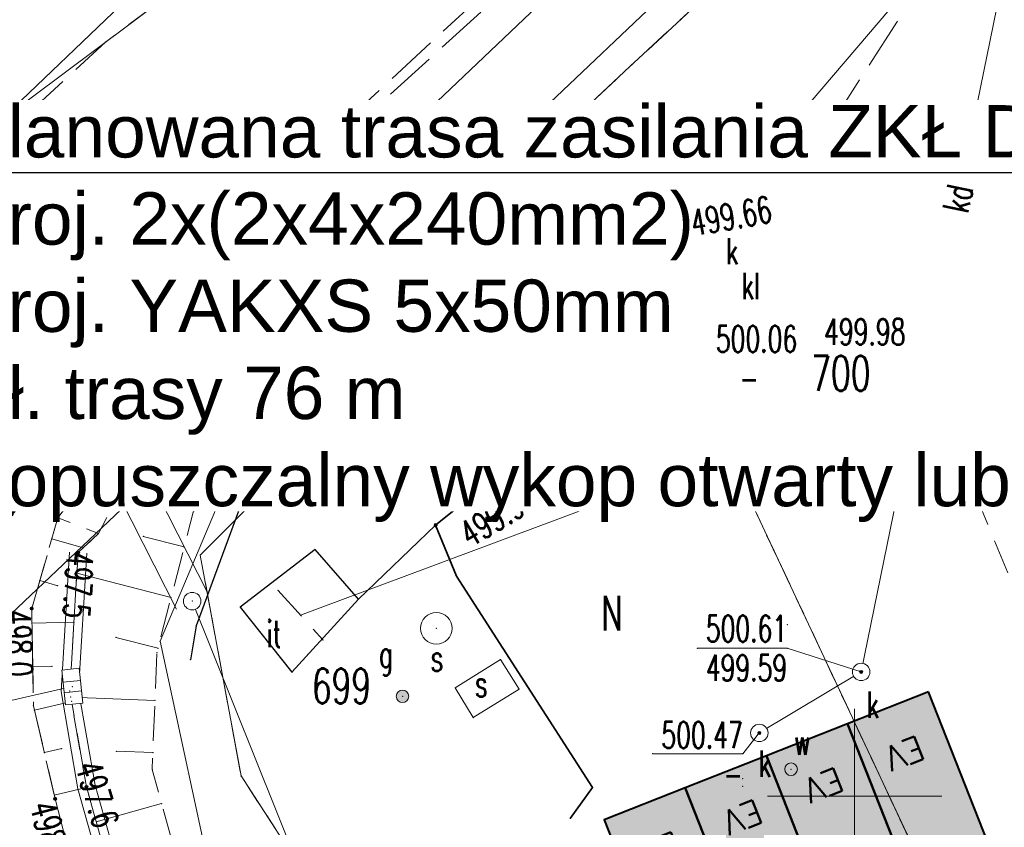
# Model space of a CAD drawing. Header units: metres. Extents: x 7422311 to 7422914, y 5495352 to 5495886.
# Tile 4 of 22: x 7422326 to 7422355, y 5495813 to 5495836. Entities that reach past the tile are written whole.
import ezdxf
from ezdxf import colors
from ezdxf.entities.mleader import LeaderData, LeaderLine
from ezdxf.enums import TextEntityAlignment as Align
from ezdxf.math import Vec2, Vec3

# ---------------------------------------------------------------- set-up
doc = ezdxf.new("R2010")
doc.units = ezdxf.units.M
doc.set_wipeout_variables(frame=1)
for name, pattern in [('L_0_03', [1, 0.5, -0.5]), ('L_0_04', [1.5, 1, -0.5]), ('L_0_06', [2, 1.5, -0.5])]:
    doc.linetypes.add(name, pattern=pattern)
doc.layers.get('0').update_dxf_attribs({"linetype": 'CONTINUOUS', "lineweight": 18})
doc.layers.add('!!!_EV_miejsca ładowania', color=3, linetype='CONTINUOUS')
doc.layers.add('Ładowarka', color=7, linetype='CONTINUOUS')
for name, color, linetype, lineweight in [('_PROelCAD_ODNOSNIKI_SZCZEGOL', 7, 'CONTINUOUS', 13), ('EGB_DzialkaEwidencyjna', 7, 'CONTINUOUS', 18), ('EGB_KonturKlasyfikacyjny', 96, 'CONTINUOUS', 18), ('EGB_KonturUzytkuGruntowego', 96, 'CONTINUOUS', 18), ('GES_InneUrzadzeniaTowarzyszac2', 7, 'CONTINUOUS', 18), ('GES_PrzewodElektroenergetyczny', 1, 'CONTINUOUS', 18), ('GES_PrzewodKanalizacyjny', 36, 'CONTINUOUS', 18), ('GES_Rzedna', 7, 'CONTINUOUS', 18), ('GES_UrzadzeniaSiecElektroener2', 7, 'CONTINUOUS', 18), ('GES_UrzadzeniaSiecGazowa_P', 7, 'CONTINUOUS', 18), ('GES_UrzadzeniaSiecKanalizacyj2', 7, 'CONTINUOUS', 18), ('GES_UrzadzeniaSiecKanalizacyjn', 7, 'CONTINUOUS', 18), ('GES_UrzadzeniaSiecWodociagowa_', 7, 'CONTINUOUS', 18), ('GES_UrzadzeniaTechniczneSieciS', 7, 'CONTINUOUS', 18), ('KR_ObiektKarto', 7, 'CONTINUOUS', 18), ('OT_Komunikacja', 7, 'CONTINUOUS', 18), ('OT_Ogrodzenia', 7, 'CONTINUOUS', 18), ('OT_Rzedna', 7, 'CONTINUOUS', 18), ('OT_Skarpa', 7, 'CONTINUOUS', 18), ('OT_ZagospodarowanieTerenu', 7, 'CONTINUOUS', 18)]:
    doc.layers.add(name, color=color, linetype=linetype, lineweight=lineweight)
doc.styles.add('Arial', font='arial.ttf')
doc.styles.get("Standard").update_dxf_attribs({"font": 'simplex.shx'})
doc.linetypes.add('L_0_15_SHX', pattern='A,0,-0.375,-0.75,-0.75,-0.75,-0.75,-0.75,[1,mapa_aktualana_poszerzona1.shx,S=0.05,R=0,X=0,Y=0],-0.75,-0.75,-0.75,-0.75,-0.375', length=7.5)

# ---------------------------------------------------------------- blocks, each defined once
blk = doc.blocks.new('L_0_02_2')
at = {"color": 0}
blk.add_point((0, 0), dxfattribs=at)
blk = doc.blocks.new('L_0_02_1')
at = {"color": 0}
blk.add_point((0, 0), dxfattribs=at)
blk = doc.blocks.new('SUPP')
at = {"color": 0, "linetype": 'Continuous', "lineweight": 18}
blk.add_wipeout([(0, -0.5), (0.25, -0.433), (0.433, -0.25), (0.5, 0), (0.433, 0.25), (0.25, 0.433), (0, 0.5), (-0.25, 0.433), (-0.433, 0.25), (-0.5, 0), (-0.433, -0.25), (-0.25, -0.433)], dxfattribs=at)
blk.add_circle((0, 0), 0.5, dxfattribs=at)
blk = doc.blocks.new('SUPW_O')
at = {"color": 0, "linetype": 'Continuous', "lineweight": 18}
blk.add_wipeout([(0, -0.5), (0.25, -0.433), (0.433, -0.25), (0.5, 0), (0.433, 0.25), (0.25, 0.433), (0, 0.5), (-0.25, 0.433), (-0.433, 0.25), (-0.5, 0), (-0.433, -0.25), (-0.25, -0.433)], dxfattribs=at)
blk.add_circle((0, 0), 0.5, dxfattribs=at)
blk = doc.blocks.new('SUPS01_05')
at = {"linetype": 'Continuous', "lineweight": 13}
blk.add_hatch(color=0, dxfattribs=at).paths.add_polyline_path([(0, -0.091, 1), (0, 0.091, 1)])
at = {"color": 0, "linetype": 'Continuous', "lineweight": 13}
blk.add_circle((0, 0), 0.0906, dxfattribs=at)
blk = doc.blocks.new('SUEO')
at = {"color": 0, "linetype": 'Continuous', "lineweight": 18, "flags": 128}
for points in [[(-1.06, 1.06), (-1.76, 1.76)], [(1.76, 1.76), (1.06, 1.06)], [(-1.74, -1.74), (-1.06, -1.06)], [(1.06, -1.06), (1.76, -1.76)]]:
    blk.add_lwpolyline(points, dxfattribs=at)
at = {"color": 0, "linetype": 'Continuous', "lineweight": 18}
blk.add_wipeout([(0, -0.5), (0.25, -0.433), (0.433, -0.25), (0.5, 0), (0.433, 0.25), (0.25, 0.433), (0, 0.5), (-0.25, 0.433), (-0.433, 0.25), (-0.5, 0), (-0.433, -0.25), (-0.25, -0.433)], dxfattribs=at)
blk.add_circle((0, 0), 0.5, dxfattribs=at)
blk = doc.blocks.new('SUGW')
at = {"linetype": 'Continuous', "lineweight": 18}
blk.add_hatch(color=0, dxfattribs=at).paths.add_polyline_path([(0, -0.361, 1), (0, 0.361, 1)])
at = {"color": 0, "linetype": 'Continuous', "lineweight": 18}
blk.add_circle((0, 0), 0.361, dxfattribs=at)
blk = doc.blocks.new('SUKK')
at = {"color": 0, "linetype": 'Continuous', "lineweight": 18}
blk.add_wipeout([(1, 0.5), (1, -0.5), (-1, -0.5), (-1, 0.5)], dxfattribs=at)
at = {"color": 0, "linetype": 'Continuous', "lineweight": 18, "flags": 128}
blk.add_lwpolyline([(1, 0.5), (1, -0.5), (-1, -0.5), (-1, 0.5), (1, 0.5)], close=True, dxfattribs=at)
for points in [[(-0.3, 0.5), (-0.3, -0.5)], [(0.3, 0.5), (0.3, -0.5)]]:
    blk.add_lwpolyline(points, dxfattribs=at)
blk = doc.blocks.new('SUKS')
at = {"color": 0, "linetype": 'Continuous', "lineweight": 18}
blk.add_wipeout([(0, -0.5), (0.25, -0.433), (0.433, -0.25), (0.5, 0), (0.433, 0.25), (0.25, 0.433), (0, 0.5), (-0.25, 0.433), (-0.433, 0.25), (-0.5, 0), (-0.433, -0.25), (-0.25, -0.433)], dxfattribs=at)
blk.add_circle((0, 0), 0.5, dxfattribs=at)
blk = doc.blocks.new('SUWW')
at = {"linetype": 'Continuous', "lineweight": 18}
blk.add_hatch(color=0, dxfattribs=at).paths.add_polyline_path([(0, -0.361, 1), (0, 0.361, 1)])
at = {"color": 0, "linetype": 'Continuous', "lineweight": 18}
blk.add_circle((0, 0), 0.361, dxfattribs=at)
blk = doc.blocks.new('OTRS')
at = {"linetype": 'Continuous', "lineweight": 13}
blk.add_hatch(color=0, dxfattribs=at).paths.add_polyline_path([(0, -0.091, 1), (0, 0.091, 1)])
at = {"color": 0, "linetype": 'Continuous', "lineweight": 13}
blk.add_circle((0, 0), 0.0906, dxfattribs=at)
blk = doc.blocks.new('OTRN')
at = {"linetype": 'Continuous', "lineweight": 13}
blk.add_hatch(color=0, dxfattribs=at).paths.add_polyline_path([(0, -0.091, 1), (0, 0.091, 1)])
at = {"color": 0, "linetype": 'Continuous', "lineweight": 13}
blk.add_circle((0, 0), 0.0906, dxfattribs=at)
blk = doc.blocks.new('EV1')
at = {"lineweight": 40, "true_color": 0xafd9aa}
h = blk.add_hatch(color=9, dxfattribs=at)
h.dxf.hatch_style = 1
h.paths.add_polyline_path([(0, 0), (2.5, 0), (2.5, 5), (0, 5)])
at = {"color": 114, "lineweight": 40, "true_color": 0x139b48}
blk.add_lwpolyline([(0, 0), (2.5, 0), (2.5, 5), (0, 5)], close=True, dxfattribs=at)
blk = doc.blocks.new('EV25')
at = {"layer": 'Ładowarka'}
blk.add_blockref('EV1', (-1.25, 0), dxfattribs=at)
at = {"layer": 'Ładowarka', "color": 7, "lineweight": 140, "true_color": 0xffffff, "insert": (-0.522, 1.732), "char_height": 0.6991, "attachment_point": 1}
blk.add_mtext_dynamic_manual_height_columns('EV', width=0.58533, gutter_width=3.496, heights=[0], dxfattribs=at)

msp = doc.modelspace()

# ---------------------------------------------------------------- linework, layer by layer
at = {"linetype": 'Continuous', "lineweight": 18, "flags": 128}
for points in [[(7422350.254, 5495811.057), (7422350.254, 5495816.057)], [(7422347.754, 5495813.557), (7422352.754, 5495813.557)]]:
    msp.add_lwpolyline(points, dxfattribs=at)
for p in [(7422328.777, 5495835.179), (7422343.974, 5495833.237), (7422343.974, 5495833.237), (7422343.974, 5495833.237), (7422343.974, 5495833.237), (7422345.224, 5495833.227), (7422345.224, 5495833.227), (7422345.224, 5495833.227), (7422345.224, 5495833.227), (7422340.904, 5495833.027), (7422340.904, 5495833.027), (7422340.904, 5495833.027), (7422340.904, 5495833.027), (7422342.424, 5495833.177), (7422342.424, 5495833.177), (7422342.424, 5495833.177), (7422342.424, 5495833.177), (7422342.424, 5495833.177), (7422342.424, 5495833.177), (7422344.014, 5495832.937), (7422344.014, 5495832.937), (7422344.014, 5495832.937), (7422344.014, 5495832.937), (7422344.014, 5495832.937), (7422344.014, 5495832.937), (7422344.014, 5495832.937), (7422344.014, 5495832.937), (7422344.014, 5495832.937), (7422344.014, 5495832.937), (7422347.364, 5495833.117), (7422347.364, 5495833.117), (7422347.364, 5495833.117), (7422347.364, 5495833.117), (7422339.214, 5495832.767), (7422339.214, 5495832.767), (7422339.214, 5495832.767), (7422339.214, 5495832.767), (7422347.254, 5495832.787), (7422347.254, 5495832.787), (7422346.042, 5495832.6), (7422347.69, 5495832.367), (7422349.144, 5495832.407), (7422349.144, 5495832.407), (7422337.274, 5495832.227), (7422337.274, 5495832.227), (7422337.274, 5495832.227), (7422337.274, 5495832.227), (7422337.274, 5495832.227), (7422337.274, 5495832.227), (7422343.07, 5495832.051), (7422343.304, 5495832.177), (7422343.304, 5495832.177), (7422347.781, 5495832.078), (7422348.504, 5495832.307), (7422348.504, 5495832.307), (7422348.504, 5495832.307), (7422348.504, 5495832.307), (7422348.504, 5495832.307), (7422348.504, 5495832.307), (7422348.744, 5495832.137), (7422348.744, 5495832.137), (7422344.732, 5495831.77), (7422342.744, 5495831.677), (7422342.744, 5495831.677), (7422342.744, 5495831.677), (7422342.744, 5495831.677), (7422342.744, 5495831.677), (7422342.744, 5495831.677), (7422342.744, 5495831.677), (7422342.744, 5495831.677), (7422342.744, 5495831.677), (7422342.744, 5495831.677), (7422342.744, 5495831.677), (7422342.744, 5495831.677), (7422342.744, 5495831.677), (7422342.744, 5495831.677), (7422342.744, 5495831.677), (7422342.744, 5495831.677), (7422348.774, 5495831.567), (7422348.774, 5495831.567), (7422348.774, 5495831.567), (7422348.774, 5495831.567), (7422335.374, 5495831.447), (7422335.374, 5495831.447), (7422335.374, 5495831.447), (7422335.374, 5495831.447), (7422335.374, 5495831.447), (7422335.374, 5495831.447), (7422344.998, 5495831.423), (7422344.998, 5495831.423), (7422349.964, 5495831.297), (7422349.964, 5495831.297), (7422343.184, 5495830.963), (7422343.184, 5495830.963), (7422344.921, 5495831.172), (7422349.516, 5495830.994), (7422349.516, 5495830.994), (7422341.893, 5495830.797), (7422342.784, 5495830.697), (7422342.784, 5495830.697), (7422343.491, 5495830.719), (7422348.364, 5495830.887), (7422348.364, 5495830.887), (7422348.364, 5495830.887), (7422348.364, 5495830.887), (7422333.614, 5495830.447), (7422333.614, 5495830.447), (7422333.614, 5495830.447), (7422333.614, 5495830.447), (7422333.614, 5495830.447), (7422333.614, 5495830.447), (7422340.151, 5495830.482), (7422342.061, 5495830.266), (7422343.614, 5495830.317), (7422343.614, 5495830.317), (7422345.484, 5495830.182), (7422345.484, 5495830.182), (7422331.254, 5495829.997), (7422341.054, 5495829.947), (7422341.054, 5495829.947), (7422343.224, 5495830.037), (7422343.224, 5495830.037), (7422340.688, 5495829.697), (7422341.174, 5495829.697), (7422341.174, 5495829.697), (7422331.904, 5495829.407), (7422331.904, 5495829.407), (7422332.074, 5495829.237), (7422332.074, 5495829.237), (7422332.074, 5495829.237), (7422332.074, 5495829.237), (7422332.074, 5495829.237), (7422332.074, 5495829.237), (7422339.136, 5495829.309), (7422341.294, 5495829.447), (7422341.294, 5495829.447), (7422337.494, 5495829.053), (7422340.854, 5495828.977), (7422340.854, 5495828.977), (7422343.645, 5495829.168), (7422343.645, 5495829.168), (7422336.814, 5495828.687), (7422336.814, 5495828.687), (7422339.45, 5495828.85), (7422349.593, 5495828.666), (7422349.593, 5495828.666), (7422338.212, 5495828.004), (7422336.588, 5495827.72), (7422334.952, 5495827.456), (7422336.973, 5495827.157), (7422348.592, 5495826.998), (7422348.592, 5495826.998), (7422353.394, 5495827.107), (7422353.394, 5495827.107), (7422334.331, 5495826.917), (7422333.042, 5495826.242), (7422334.331, 5495826.242), (7422346.278, 5495826.126), (7422348.151, 5495826.264), (7422348.151, 5495826.264), (7422348.856, 5495826.126), (7422334.099, 5495826.046), (7422353.094, 5495826.107), (7422353.094, 5495826.107), (7422331.824, 5495825.387), (7422331.824, 5495825.387), (7422332.039, 5495825.529), (7422334.497, 5495825.464), (7422346.278, 5495825.413), (7422333.993, 5495825.119), (7422333.993, 5495825.119), (7422344.164, 5495825.217), (7422344.164, 5495825.217), (7422346.278, 5495825.188), (7422353.004, 5495825.037), (7422353.004, 5495825.037), (7422327.354, 5495824.797), (7422327.354, 5495824.797), (7422327.354, 5495824.797), (7422327.354, 5495824.797), (7422327.354, 5495824.797), (7422327.354, 5495824.797), (7422333.442, 5495824.421), (7422329.244, 5495823.967), (7422329.244, 5495823.967), (7422329.244, 5495823.967), (7422329.244, 5495823.967), (7422331.767, 5495823.832), (7422326.424, 5495823.557), (7422326.424, 5495823.557), (7422326.424, 5495823.557), (7422326.424, 5495823.557), (7422326.424, 5495823.557), (7422326.424, 5495823.557), (7422326.424, 5495823.557), (7422326.424, 5495823.557), (7422326.424, 5495823.557), (7422353.214, 5495823.427), (7422353.214, 5495823.427), (7422353.214, 5495823.427), (7422353.214, 5495823.427), (7422328.484, 5495823.017), (7422328.484, 5495823.017), (7422330.065, 5495823.266), (7422332.512, 5495823.244), (7422340.554, 5495823.177), (7422340.554, 5495823.177), (7422332.114, 5495822.187), (7422332.114, 5495822.187), (7422329.104, 5495822.107), (7422329.104, 5495822.107), (7422331.582, 5495822.067), (7422332.924, 5495822.157), (7422332.924, 5495822.157), (7422331.293, 5495821.702), (7422331.293, 5495821.702), (7422332.594, 5495821.727), (7422332.594, 5495821.727), (7422327.414, 5495821.537), (7422327.414, 5495821.537), (7422327.414, 5495821.537), (7422327.414, 5495821.537), (7422338.244, 5495821.327), (7422338.244, 5495821.327), (7422338.244, 5495821.327), (7422338.244, 5495821.327), (7422328.574, 5495821.087), (7422328.574, 5495821.087), (7422328.574, 5495821.087), (7422328.574, 5495821.087), (7422327.241, 5495820.937), (7422329.861, 5495821.004), (7422327.994, 5495820.537), (7422327.994, 5495820.537), (7422327.994, 5495820.537), (7422327.994, 5495820.537), (7422327.994, 5495820.537), (7422327.994, 5495820.537), (7422328.142, 5495820.677), (7422331.034, 5495820.7), (7422334.794, 5495820.627), (7422334.794, 5495820.627), (7422331.494, 5495820.467), (7422331.494, 5495820.467), (7422331.494, 5495820.467), (7422331.494, 5495820.467), (7422331.494, 5495820.467), (7422331.494, 5495820.467), (7422331.494, 5495820.467), (7422331.494, 5495820.467), (7422331.494, 5495820.467), (7422331.494, 5495820.467), (7422331.494, 5495820.467), (7422331.494, 5495820.467), (7422327.959, 5495819.946), (7422326.895, 5495819.736), (7422338.844, 5495819.867), (7422338.844, 5495819.867), (7422327.411, 5495819.587), (7422333.724, 5495819.457), (7422333.724, 5495819.457), (7422330.659, 5495819.248), (7422336.034, 5495819.207), (7422336.034, 5495819.207), (7422336.034, 5495819.207), (7422336.034, 5495819.207), (7422326.664, 5495818.937), (7422326.664, 5495818.937), (7422326.664, 5495818.937), (7422326.664, 5495818.937), (7422332.644, 5495818.977), (7422332.644, 5495818.977), (7422326.672, 5495818.518), (7422327.874, 5495818.54), (7422334.369, 5495818.747), (7422334.369, 5495818.747), (7422331.374, 5495818.437), (7422331.374, 5495818.437), (7422338.264, 5495818.367), (7422338.264, 5495818.367), (7422348.323, 5495818.472), (7422329.075, 5495818.108), (7422330.344, 5495817.997), (7422330.344, 5495817.997), (7422335.014, 5495818.037), (7422335.014, 5495818.037), (7422330.251, 5495817.67), (7422330.251, 5495817.67), (7422330.284, 5495817.796), (7422345.745, 5495817.797), (7422348.323, 5495817.797), (7422331.214, 5495817.467), (7422331.214, 5495817.467), (7422340.106, 5495817.472), (7422340.106, 5495817.472), (7422326.694, 5495817.269), (7422327.246, 5495817.278), (7422334.124, 5495817.107), (7422334.124, 5495817.107), (7422334.124, 5495817.107), (7422334.124, 5495817.107), (7422338.804, 5495816.657), (7422338.804, 5495816.657), (7422340.634, 5495816.627), (7422340.634, 5495816.627), (7422330.197, 5495816.301), (7422326.714, 5495816.147), (7422326.714, 5495816.147), (7422326.714, 5495816.147), (7422326.714, 5495816.147), (7422326.743, 5495816.022), (7422339.324, 5495815.807), (7422339.324, 5495815.807), (7422327.524, 5495814.92), (7422329.092, 5495814.844), (7422327.026, 5495814.804), (7422330.137, 5495814.802), (7422344.47, 5495814.77), (7422347.049, 5495814.77), (7422330.117, 5495814.319), (7422330.117, 5495814.319), (7422332.664, 5495814.137), (7422332.664, 5495814.137), (7422332.664, 5495814.137), (7422332.664, 5495814.137), (7422332.664, 5495814.137), (7422332.664, 5495814.137), (7422332.664, 5495814.137), (7422332.664, 5495814.137), (7422332.664, 5495814.137), (7422332.664, 5495814.137), (7422332.664, 5495814.137), (7422332.664, 5495814.137), (7422347.049, 5495814.058), (7422328.234, 5495813.817), (7422328.234, 5495813.817), (7422328.234, 5495813.817), (7422328.234, 5495813.817), (7422328.234, 5495813.817), (7422328.234, 5495813.817), (7422328.238, 5495813.803), (7422342.744, 5495813.807), (7422342.744, 5495813.807), (7422347.049, 5495813.833), (7422327.309, 5495813.587), (7422327.334, 5495813.477), (7422327.334, 5495813.477), (7422327.334, 5495813.477), (7422327.334, 5495813.477), (7422330.388, 5495813.339), (7422342.104, 5495812.917), (7422342.104, 5495812.917), (7422328.515, 5495812.822)]:
    msp.add_point(p)
at = {"layer": '_PROelCAD_ODNOSNIKI_SZCZEGOL', "lineweight": 18, "flags": 128}
msp.add_lwpolyline([(7422372.234, 5495831.847), (7422371.304, 5495832.177), (7422370.804, 5495832.337), (7422334.369, 5495818.747)], dxfattribs=at)
at = {"layer": 'EGB_DzialkaEwidencyjna', "linetype": 'CONTINUOUS', "lineweight": 18}
for p, q in [((7422319.934, 5495812.967), (7422389.764, 5495879.209)), ((7422389.086, 5495878.566), (7422319.934, 5495812.967)), ((7422343.914, 5495850.267), (7422310.951, 5495818.806)), ((7422325.676, 5495832.86), (7422330.754, 5495836.657)), ((7422342.744, 5495831.677), (7422344.014, 5495832.937)), ((7422344.014, 5495832.937), (7422355.424, 5495831.237)), ((7422331.494, 5495820.467), (7422342.744, 5495831.677)), ((7422353.044, 5495809.727), (7422342.744, 5495831.677)), ((7422342.744, 5495831.677), (7422353.044, 5495809.727)), ((7422332.664, 5495814.137), (7422331.494, 5495820.467)), ((7422336.504, 5495808.237), (7422332.664, 5495814.137))]:
    msp.add_line(p, q, dxfattribs=at)
at = {"layer": 'EGB_KonturKlasyfikacyjny', "color": 82, "linetype": 'L_0_06', "lineweight": 18, "flags": 128}
msp.add_lwpolyline([(7422345.264, 5495807.097), (7422336.504, 5495808.237), (7422332.664, 5495814.137), (7422331.494, 5495820.467), (7422342.744, 5495831.677), (7422353.044, 5495809.727)], close=True, dxfattribs=at)
at = {"layer": 'EGB_KonturUzytkuGruntowego', "color": 96, "linetype": 'L_0_03', "lineweight": 18, "flags": 128}
for points in [[(7422353.044, 5495809.727), (7422342.744, 5495831.677), (7422344.014, 5495832.937), (7422355.424, 5495831.237), (7422355.134, 5495834.207), (7422363.764, 5495834.537), (7422389.924, 5495835.167), (7422394.984, 5495824.447), (7422390.374, 5495822.387)], [(7422345.264, 5495807.097), (7422336.504, 5495808.237), (7422332.664, 5495814.137), (7422331.494, 5495820.467), (7422342.744, 5495831.677), (7422353.044, 5495809.727)]]:
    msp.add_lwpolyline(points, close=True, dxfattribs=at)
at = {"layer": 'GES_InneUrzadzeniaTowarzyszac2'}
for p in [(7422346.694, 5495830.767), (7422345.274, 5495829.687), (7422345.914, 5495829.197), (7422336.504, 5495825.907), (7422331.264, 5495819.147), (7422350.444, 5495817.117), (7422347.524, 5495815.367)]:
    msp.add_point(p, dxfattribs=at)
at = {"layer": 'GES_PrzewodElektroenergetyczny', "lineweight": 18}
for p, q in [((7422323.87, 5495834.794), (7422331.71, 5495819.374)), ((7422322.979, 5495834.341), (7422330.819, 5495818.921))]:
    msp.add_line(p, q, dxfattribs=at)
at = {"layer": 'GES_PrzewodElektroenergetyczny', "color": 1, "linetype": 'Continuous', "lineweight": 18, "flags": 128}
for points in [[(7422363.144, 5495848.577), (7422359.884, 5495845.467), (7422359.29, 5495844.801), (7422358.974, 5495844.447), (7422357.924, 5495843.467), (7422357.58, 5495843.211), (7422356.834, 5495842.657), (7422346.694, 5495830.767), (7422341.174, 5495829.697), (7422336.504, 5495825.907), (7422332.114, 5495822.187), (7422330.344, 5495817.997), (7422331.964, 5495810.507), (7422332.154, 5495808.847), (7422337.994, 5495804.807), (7422339.864, 5495805.147)], [(7422344.47, 5495786.222), (7422331.264, 5495819.147)]]:
    msp.add_lwpolyline(points, dxfattribs=at)
at = {"layer": 'GES_PrzewodKanalizacyjny', "color": 36, "linetype": 'Continuous', "lineweight": 18, "flags": 128}
for points in [[(7422366.744, 5495853.697), (7422357.804, 5495844.857), (7422355.624, 5495842.497), (7422350.444, 5495817.117), (7422347.524, 5495815.367)], [(7422352.444, 5495846.937), (7422331.204, 5495826.747), (7422317.474, 5495814.337), (7422313.041, 5495808.984)], [(7422365.594, 5495833.477), (7422348.592, 5495826.998)], [(7422327.694, 5495825.517), (7422331.204, 5495826.747)], [(7422327.826, 5495816.696), (7422317.474, 5495814.337)]]:
    msp.add_lwpolyline(points, dxfattribs=at)
at = {"layer": 'GES_Rzedna', "color": 36}
for p in [(7422331.204, 5495826.747), (7422327.694, 5495825.517)]:
    msp.add_point(p, dxfattribs=at)
at = {"layer": 'GES_UrzadzeniaSiecGazowa_P', "color": 52}
msp.add_point((7422337.294, 5495816.417), dxfattribs=at)
at = {"layer": 'GES_UrzadzeniaSiecKanalizacyj2', "color": 36}
for p in [(7422331.204, 5495826.747), (7422327.694, 5495825.517), (7422327.826, 5495816.696)]:
    msp.add_point(p, dxfattribs=at)
at = {"layer": 'GES_UrzadzeniaSiecKanalizacyjn', "color": 36, "linetype": 'Continuous', "lineweight": 18, "flags": 128}
msp.add_lwpolyline([(7422349.593, 5495828.666), (7422348.151, 5495826.264), (7422343.645, 5495829.168), (7422344.998, 5495831.423)], close=True, dxfattribs=at)
at = {"layer": 'GES_UrzadzeniaSiecWodociagowa_', "color": 5}
msp.add_point((7422348.434, 5495814.327), dxfattribs=at)
at = {"layer": 'GES_UrzadzeniaTechniczneSieciS', "color": 7, "linetype": 'Continuous', "lineweight": 18, "flags": 128}
msp.add_lwpolyline([(7422340.634, 5495816.627), (7422339.324, 5495815.807), (7422338.804, 5495816.657), (7422340.106, 5495817.472)], close=True, dxfattribs=at)
at = {"layer": 'GES_UrzadzeniaTechniczneSieciS', "color": 7, "linetype": 'Continuous', "lineweight": 18}
msp.add_circle((7422338.264, 5495818.367), 0.45, dxfattribs=at)
at = {"layer": 'KR_ObiektKarto', "linetype": 'Continuous', "lineweight": 18, "flags": 128}
for points in [[(7422346.351, 5495831.625), (7422346.042, 5495832.6)], [(7422347.781, 5495832.078), (7422347.69, 5495832.367)], [(7422343.491, 5495830.719), (7422343.07, 5495832.051)], [(7422344.921, 5495831.172), (7422344.732, 5495831.77)], [(7422342.061, 5495830.266), (7422341.893, 5495830.797)], [(7422340.688, 5495829.697), (7422340.151, 5495830.482)], [(7422339.45, 5495828.85), (7422339.136, 5495829.309)], [(7422338.212, 5495828.004), (7422337.494, 5495829.053)], [(7422336.973, 5495827.157), (7422336.588, 5495827.72)], [(7422335.735, 5495826.31), (7422334.952, 5495827.456)], [(7422334.497, 5495825.464), (7422334.099, 5495826.046)], [(7422333.442, 5495824.421), (7422332.039, 5495825.529)], [(7422332.512, 5495823.244), (7422331.767, 5495823.832)], [(7422331.582, 5495822.067), (7422330.065, 5495823.266)], [(7422327.241, 5495820.937), (7422328.142, 5495820.677)], [(7422331.034, 5495820.7), (7422329.861, 5495821.004)], [(7422330.659, 5495819.248), (7422327.959, 5495819.946)], [(7422326.895, 5495819.736), (7422327.411, 5495819.587)], [(7422326.672, 5495818.518), (7422327.874, 5495818.54)], [(7422330.284, 5495817.796), (7422329.075, 5495818.108)], [(7422326.694, 5495817.269), (7422327.246, 5495817.278)], [(7422326.743, 5495816.022), (7422327.806, 5495816.269)], [(7422330.197, 5495816.301), (7422327.784, 5495816.397)], [(7422327.026, 5495814.804), (7422327.524, 5495814.92)], [(7422330.137, 5495814.802), (7422329.092, 5495814.844)], [(7422327.309, 5495813.587), (7422328.238, 5495813.803)], [(7422330.388, 5495813.339), (7422328.515, 5495812.822)]]:
    msp.add_lwpolyline(points, dxfattribs=at)
at = {"layer": 'OT_Komunikacja', "linetype": 'CONTINUOUS', "lineweight": 18}
for p, q in [((7422327.745, 5495820.552), (7422327.503, 5495816.553)), ((7422328.244, 5495820.522), (7422328.006, 5495816.581)), ((7422327.503, 5495816.553), (7422327.99, 5495813.762)), ((7422328.006, 5495816.581), (7422328.478, 5495813.873)), ((7422327.99, 5495813.762), (7422329.319, 5495809.043)), ((7422328.478, 5495813.873), (7422329.772, 5495809.283))]:
    msp.add_line(p, q, dxfattribs=at)
at = {"layer": 'OT_Komunikacja', "color": 7, "linetype": 'L_0_06', "lineweight": 18, "flags": 128}
for points in [[(7422312.219, 5495811.958), (7422311.316, 5495815.221), (7422311.106, 5495816.151), (7422310.954, 5495817.849), (7422310.951, 5495818.672), (7422323.624, 5495830.417), (7422328.777, 5495835.179), (7422330.754, 5495836.657), (7422333.995, 5495840), (7422335.874, 5495841.737), (7422343.994, 5495849.257), (7422348.514, 5495853.467), (7422351.374, 5495856.097), (7422355.394, 5495859.807), (7422364.457, 5495868.191), (7422385.064, 5495876.872), (7422382.384, 5495874.257), (7422381.034, 5495872.807), (7422380.384, 5495872.037), (7422380.214, 5495872.197), (7422374.724, 5495867.877), (7422365.734, 5495860.717), (7422365.914, 5495860.537), (7422359.854, 5495854.967), (7422353.034, 5495848.647), (7422352.784, 5495848.237), (7422352.544, 5495848.577), (7422344.524, 5495841.127), (7422331.904, 5495829.407), (7422327.944, 5495825.737), (7422328.104, 5495825.567), (7422327.354, 5495824.797), (7422326.424, 5495823.557), (7422314.814, 5495813.227), (7422312.549, 5495811.108)], [(7422346.894, 5495837.347), (7422342.424, 5495833.177), (7422340.904, 5495833.027), (7422339.214, 5495832.767), (7422337.274, 5495832.227), (7422335.374, 5495831.447), (7422333.614, 5495830.447), (7422332.074, 5495829.237), (7422344.884, 5495840.907), (7422352.784, 5495848.237), (7422352.994, 5495847.997), (7422353.419, 5495848.139), (7422360.234, 5495854.487), (7422366.714, 5495860.457), (7422366.944, 5495860.827), (7422366.744, 5495861.077), (7422366.334, 5495860.917), (7422375.004, 5495867.577), (7422380.384, 5495872.037), (7422379.844, 5495871.327), (7422379.214, 5495870.347), (7422378.664, 5495869.397), (7422378.124, 5495868.167), (7422377.734, 5495866.817), (7422377.574, 5495865.917), (7422369.634, 5495858.737), (7422369.224, 5495858.537), (7422368.784, 5495858.197), (7422362.354, 5495852.247), (7422351.984, 5495842.617), (7422351.704, 5495842.217)], [(7422351.604, 5495841.667), (7422351.744, 5495840.997), (7422352.094, 5495840.327), (7422352.314, 5495840.037), (7422353.124, 5495839.347), (7422353.854, 5495839.477), (7422348.774, 5495831.567), (7422348.504, 5495832.307), (7422347.364, 5495833.117), (7422345.224, 5495833.227), (7422343.974, 5495833.237), (7422342.424, 5495833.177), (7422346.894, 5495837.347), (7422351.704, 5495842.217)], [(7422324.784, 5495813.867), (7422324.634, 5495816.857), (7422325.104, 5495820.287), (7422326.424, 5495823.557), (7422327.354, 5495824.797), (7422328.104, 5495825.567), (7422332.074, 5495829.237), (7422333.614, 5495830.447), (7422335.374, 5495831.447), (7422337.274, 5495832.227), (7422329.244, 5495823.967), (7422327.414, 5495821.537), (7422326.664, 5495818.937), (7422326.714, 5495816.147), (7422327.334, 5495813.477), (7422328.444, 5495809.187), (7422330.174, 5495806.477), (7422328.484, 5495806.047), (7422326.594, 5495809.507)], [(7422325.104, 5495820.287), (7422324.634, 5495816.857), (7422324.784, 5495813.867), (7422326.594, 5495809.507), (7422328.484, 5495806.047), (7422319.534, 5495798.907), (7422316.735, 5495800.338), (7422312.549, 5495811.108), (7422314.814, 5495813.227), (7422326.424, 5495823.557)]]:
    msp.add_lwpolyline(points, close=True, dxfattribs=at)
at = {"layer": 'OT_Komunikacja', "color": 7, "linetype": 'Continuous', "lineweight": 25, "flags": 128}
for points in [[(7422326.424, 5495823.557), (7422327.354, 5495824.797), (7422328.104, 5495825.567), (7422332.074, 5495829.237), (7422333.614, 5495830.447), (7422335.374, 5495831.447), (7422337.274, 5495832.227), (7422339.214, 5495832.767), (7422340.904, 5495833.027), (7422342.424, 5495833.177), (7422343.974, 5495833.237), (7422345.224, 5495833.227), (7422347.364, 5495833.117), (7422348.504, 5495832.307), (7422348.774, 5495831.567), (7422348.364, 5495830.887)], [(7422348.364, 5495830.887), (7422341.294, 5495829.447), (7422332.924, 5495822.157), (7422332.594, 5495821.727), (7422331.374, 5495818.437), (7422331.214, 5495817.467)], [(7422345.484, 5495830.182), (7422357.344, 5495825.517)], [(7422353.214, 5495823.427), (7422353.004, 5495825.037), (7422353.094, 5495826.107), (7422353.394, 5495827.107)], [(7422334.124, 5495817.107), (7422336.034, 5495819.207), (7422334.794, 5495820.627), (7422332.644, 5495818.977), (7422334.124, 5495817.107)]]:
    msp.add_lwpolyline(points, dxfattribs=at)
at = {"layer": 'OT_Komunikacja', "color": 7, "linetype": 'L_0_04', "lineweight": 18, "flags": 128}
msp.add_lwpolyline([(7422356.364, 5495815.797), (7422353.214, 5495823.427), (7422357.521, 5495825.098), (7422360.702, 5495817.502)], close=True, dxfattribs=at)
at = {"layer": 'OT_Ogrodzenia', "linetype": 'CONTINUOUS', "lineweight": 35}
for p, q in [((7422340.854, 5495828.977), (7422344.164, 5495825.217)), ((7422344.164, 5495825.217), (7422340.554, 5495823.177)), ((7422340.554, 5495823.177), (7422338.244, 5495821.327)), ((7422338.244, 5495821.327), (7422336.034, 5495819.207)), ((7422338.244, 5495821.327), (7422338.844, 5495819.867)), ((7422338.844, 5495819.867), (7422342.744, 5495813.807)), ((7422342.744, 5495813.807), (7422342.104, 5495812.917))]:
    msp.add_line(p, q, dxfattribs=at)
at = {"layer": 'OT_Ogrodzenia', "linetype": 'L_0_15_SHX', "lineweight": 35}
for p, q in [((7422340.854, 5495828.977), (7422344.164, 5495825.217)), ((7422344.164, 5495825.217), (7422340.554, 5495823.177)), ((7422340.554, 5495823.177), (7422338.244, 5495821.327)), ((7422338.244, 5495821.327), (7422336.034, 5495819.207)), ((7422338.244, 5495821.327), (7422338.844, 5495819.867)), ((7422338.844, 5495819.867), (7422342.744, 5495813.807)), ((7422342.744, 5495813.807), (7422342.104, 5495812.917))]:
    msp.add_line(p, q, dxfattribs=at)
at = {"layer": 'OT_Rzedna'}
for p in [(7422347.364, 5495833.117), (7422339.214, 5495832.767), (7422348.364, 5495830.887), (7422331.904, 5495829.407), (7422332.074, 5495829.237), (7422336.814, 5495828.687), (7422353.394, 5495827.107), (7422344.164, 5495825.217), (7422326.424, 5495823.557), (7422353.214, 5495823.427), (7422329.104, 5495822.107), (7422338.244, 5495821.327), (7422327.994, 5495820.537), (7422326.664, 5495818.937), (7422328.234, 5495813.817), (7422327.334, 5495813.477)]:
    msp.add_point(p, dxfattribs=at)
at = {"layer": 'OT_Skarpa', "color": 7, "linetype": 'L_0_04', "lineweight": 18, "flags": 128}
for points in [[(7422365.184, 5495809.707), (7422346.822, 5495803.054), (7422341.775, 5495802.664), (7422338.698, 5495803), (7422334.691, 5495804.159), (7422332.048, 5495806.184), (7422329.545, 5495809.163), (7422328.234, 5495813.817), (7422327.754, 5495816.567), (7422327.994, 5495820.537), (7422328.574, 5495821.087), (7422329.104, 5495822.107), (7422331.824, 5495825.387), (7422336.814, 5495828.687), (7422343.304, 5495832.177), (7422347.254, 5495832.787), (7422348.504, 5495832.307), (7422341.054, 5495829.947), (7422333.993, 5495825.119), (7422331.293, 5495821.702), (7422330.251, 5495817.67), (7422330.117, 5495814.319), (7422331.365, 5495809.796), (7422336.201, 5495805.775), (7422340.724, 5495804.995), (7422346.634, 5495804.596), (7422361.434, 5495810.021), (7422364.674, 5495811.367)], [(7422328.574, 5495821.087), (7422327.994, 5495820.537), (7422327.754, 5495816.567), (7422328.234, 5495813.817), (7422329.545, 5495809.163), (7422332.048, 5495806.184), (7422334.691, 5495804.159), (7422338.698, 5495803), (7422341.775, 5495802.664), (7422346.822, 5495803.054), (7422365.184, 5495809.707), (7422365.364, 5495807.937), (7422347.152, 5495801.87), (7422341.849, 5495801.159), (7422336.199, 5495801.939), (7422333.253, 5495803.343), (7422331.225, 5495804.851), (7422328.444, 5495809.187), (7422327.334, 5495813.477), (7422326.714, 5495816.147), (7422326.664, 5495818.937), (7422327.414, 5495821.537)]]:
    msp.add_lwpolyline(points, close=True, dxfattribs=at)
at = {"layer": 'OT_ZagospodarowanieTerenu', "color": 7, "linetype": 'L_0_04', "lineweight": 18, "flags": 128}
for points in [[(7422349.516, 5495830.994), (7422348.744, 5495832.137), (7422349.144, 5495832.407), (7422349.964, 5495831.297)], [(7422343.614, 5495830.317), (7422343.224, 5495830.037), (7422342.784, 5495830.697), (7422343.184, 5495830.963)]]:
    msp.add_lwpolyline(points, close=True, dxfattribs=at)
for points in [[(7422329.244, 5495823.967), (7422328.484, 5495823.017)], [(7422333.724, 5495819.457), (7422335.014, 5495818.037)]]:
    msp.add_lwpolyline(points, dxfattribs=at)

# ---------------------------------------------------------------- block references
at = {"layer": '!!!_EV_miejsca ładowania', "color": 0, "lineweight": 25, "rotation": 201.516080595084}
for p in [(7422351.215, 5495816.083), (7422346.563, 5495814.249), (7422344.237, 5495813.332)]:
    msp.add_blockref('EV25', p, dxfattribs=at)
at = {"layer": 'EGB_DzialkaEwidencyjna', "color": 7, "linetype": 'Continuous'}
for name, p, xscale, yscale, zscale, rotation in [('L_0_02_2', (7422344.014, 5495832.937), 0.5, 0.5, 0.5, 224.7699999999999), ('L_0_02_1', (7422344.014, 5495832.937), 0.4999999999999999, 0.4999999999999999, 0.4999999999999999, 351.53), ('L_0_02_2', (7422344.014, 5495832.937), 0.4999999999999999, 0.4999999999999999, 0.4999999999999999, 351.53), ('L_0_02_1', (7422344.014, 5495832.937), 0.5, 0.5, 0.5, 224.7699999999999), ('L_0_02_2', (7422342.744, 5495831.677), 0.5, 0.5, 0.5, 295.14), ('L_0_02_1', (7422342.744, 5495831.677), 0.5, 0.5, 0.5, 44.77), ('L_0_02_2', (7422342.744, 5495831.677), 0.5, 0.5, 0.5, 224.9), ('L_0_02_1', (7422342.744, 5495831.677), 0.5, 0.5, 0.5, 295.14), ('L_0_02_2', (7422342.744, 5495831.677), 0.5, 0.5, 0.5, 44.77), ('L_0_02_1', (7422342.744, 5495831.677), 0.5, 0.5, 0.5, 224.9), ('L_0_02_2', (7422331.494, 5495820.467), 0.5, 0.5, 0.5, 280.4700000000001), ('L_0_02_1', (7422331.494, 5495820.467), 0.5, 0.5, 0.5, 44.9), ('L_0_02_2', (7422331.494, 5495820.467), 0.5, 0.5, 0.5, 44.9), ('L_0_02_1', (7422331.494, 5495820.467), 0.5, 0.5, 0.5, 280.4700000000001), ('L_0_02_2', (7422332.664, 5495814.137), 0.5, 0.5, 0.5, 303.0599999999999), ('L_0_02_1', (7422332.664, 5495814.137), 0.5, 0.5, 0.5, 100.47), ('L_0_02_2', (7422332.664, 5495814.137), 0.5, 0.5, 0.5, 100.47), ('L_0_02_1', (7422332.664, 5495814.137), 0.5, 0.5, 0.5, 303.0599999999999)]:
    msp.add_blockref(name, p, dxfattribs=dict(at, xscale=xscale, yscale=yscale, zscale=zscale, rotation=rotation))
at = {"layer": 'GES_Rzedna', "color": 36, "linetype": 'Continuous', "xscale": 0.5, "yscale": 0.5, "zscale": 0.5}
for p in [(7422331.204, 5495826.747), (7422327.694, 5495825.517)]:
    msp.add_blockref('SUPS01_05', p, dxfattribs=at)
at = {"layer": 'GES_UrzadzeniaSiecGazowa_P', "color": 52, "linetype": 'Continuous', "xscale": 0.5, "yscale": 0.5, "zscale": 0.5}
msp.add_blockref('SUGW', (7422337.294, 5495816.417), dxfattribs=at)
at = {"layer": 'GES_UrzadzeniaSiecWodociagowa_', "color": 5, "linetype": 'Continuous', "xscale": 0.5, "yscale": 0.5, "zscale": 0.5}
msp.add_blockref('SUWW', (7422348.434, 5495814.327), dxfattribs=at)
at = {"layer": 'OT_Rzedna', "linetype": 'Continuous', "xscale": 0.5, "yscale": 0.5, "zscale": 0.5}
for name, p in [('OTRS', (7422347.364, 5495833.117)), ('OTRS', (7422339.214, 5495832.767)), ('OTRS', (7422348.364, 5495830.887)), ('OTRS', (7422331.904, 5495829.407)), ('OTRS', (7422332.074, 5495829.237)), ('OTRN', (7422336.814, 5495828.687)), ('OTRS', (7422326.424, 5495823.557)), ('OTRN', (7422329.104, 5495822.107)), ('OTRN', (7422327.994, 5495820.537)), ('OTRN', (7422326.664, 5495818.937)), ('OTRN', (7422328.234, 5495813.817)), ('OTRN', (7422327.334, 5495813.477))]:
    msp.add_blockref(name, p, dxfattribs=at)
for p, rotation in [((7422353.394, 5495827.107), 268.64), ((7422344.164, 5495825.217), 338.7), ((7422353.214, 5495823.427), 279.89), ((7422338.244, 5495821.327), 356.4599999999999)]:
    msp.add_blockref('OTRS', p, dxfattribs=dict(at, rotation=rotation))

# ---------------------------------------------------------------- texts
at = {"layer": 'EGB_DzialkaEwidencyjna', "color": 7, "lineweight": 20, "width": 0.66}
for s, p in [('700', (7422349.014, 5495826.177)), ('699', (7422334.696, 5495817.216))]:
    msp.add_text(s, height=1, dxfattribs=at).set_placement(p, align=Align.TOP_LEFT)
at = {"layer": 'EGB_KonturKlasyfikacyjny', "color": 82, "lineweight": 20, "width": 0.66}
msp.add_text('N', height=1, dxfattribs=at).set_placement((7422342.99, 5495819.303), align=Align.TOP_LEFT)
at = {"layer": 'EGB_KonturUzytkuGruntowego', "color": 96, "lineweight": 20, "width": 0.66}
msp.add_text('N', height=1, dxfattribs=at).set_placement((7422342.99, 5495819.303), align=Align.TOP_LEFT)
at = {"layer": 'GES_InneUrzadzeniaTowarzyszac2', "color": 7, "lineweight": 15, "width": 0.66}
for p in [(7422344.443, 5495828.811), (7422346.562, 5495828.582), (7422350.595, 5495815.58), (7422347.499, 5495813.884)]:
    msp.add_text('k', height=0.75, dxfattribs=at).set_placement(p, align=Align.BOTTOM_LEFT)
at = {"layer": 'GES_PrzewodKanalizacyjny', "color": 36, "lineweight": 15, "width": 0.66}
for s, rotation, p in [('kd', 78.5, (7422353.216, 5495830.699)), ('kd400', 42.1, (7422326.171, 5495822.198))]:
    msp.add_text(s, height=0.75, rotation=rotation, dxfattribs=at).set_placement(p, align=Align.MIDDLE_CENTER)
at = {"layer": 'GES_Rzedna', "color": 36, "lineweight": 15, "width": 0.66}
for s, p in [('498.36', (7422334.331, 5495826.804)), ('495.95', (7422334.331, 5495825.679))]:
    msp.add_text(s, height=0.75, dxfattribs=at).set_placement(p, align=Align.MIDDLE_CENTER)
for s, p in [('500.06', (7422346.278, 5495826.063)), ('  -', (7422346.278, 5495824.938))]:
    msp.add_text(s, height=0.75, dxfattribs=at).set_placement(p, align=Align.BOTTOM_LEFT)
for s, p in [('500.61', (7422348.323, 5495818.359)), ('499.59', (7422348.323, 5495817.234))]:
    msp.add_text(s, height=0.75, dxfattribs=at).set_placement(p, align=Align.MIDDLE_RIGHT)
for s, p in [('500.47', (7422347.049, 5495814.708)), ('  -', (7422347.049, 5495813.583))]:
    msp.add_text(s, height=0.75, dxfattribs=at).set_placement(p, align=Align.BOTTOM_RIGHT)
at = {"layer": 'GES_UrzadzeniaSiecGazowa_P', "color": 52, "lineweight": 15, "width": 0.66}
msp.add_text('g', height=0.75, dxfattribs=at).set_placement((7422336.614, 5495818.006), align=Align.TOP_LEFT)
at = {"layer": 'GES_UrzadzeniaSiecKanalizacyjn', "color": 36, "lineweight": 15, "width": 0.66}
msp.add_text('kl', height=0.75, dxfattribs=at).set_placement((7422347.276, 5495828.185), align=Align.MIDDLE_CENTER)
at = {"layer": 'GES_UrzadzeniaSiecWodociagowa_', "color": 5, "lineweight": 15, "width": 0.66}
msp.add_text('w', height=0.75, dxfattribs=at).set_placement((7422348.519, 5495815.491), align=Align.TOP_LEFT)
at = {"layer": 'GES_UrzadzeniaTechniczneSieciS', "color": 7, "lineweight": 15, "width": 0.66}
for p in [(7422338.102, 5495817.892), (7422339.367, 5495817.154)]:
    msp.add_text('s', height=0.75, dxfattribs=at).set_placement(p, align=Align.TOP_LEFT)
at = {"layer": 'OT_Rzedna', "color": 7, "lineweight": 15, "width": 0.66}
for s, rotation, p in [('498.97', 351.5, (7422345.224, 5495833.227)), ('498.45', 7.3, (7422339.214, 5495832.767)), ('498.34', 35.6, (7422332.074, 5495829.237)), ('498.29', 45.1, (7422328.532, 5495825.96)), ('498.1', 50.3, (7422329.104, 5495822.107)), ('499.96', 31.1, (7422338.849, 5495821.312)), ('497.5', 266.5, (7422328.43, 5495820.537)), ('498.0', 271.7, (7422326.633, 5495818.905)), ('497.6', 286.4, (7422328.631, 5495814.631)), ('498.1', 284.5, (7422327.334, 5495813.477))]:
    msp.add_text(s, height=0.75, rotation=rotation, dxfattribs=at).set_placement(p, align=Align.TOP_LEFT)
for s, rotation, p in [('498.25', 43.6, (7422332.077, 5495829.226)), ('498.4', 31.1, (7422336.943, 5495828.473))]:
    msp.add_text(s, height=0.75, rotation=rotation, dxfattribs=at).set_placement(p, align=Align.BOTTOM_LEFT)
for s, p in [('499.98', (7422349.381, 5495827.246)), ('499.93', (7422341.56, 5495823.968)), ('500.31', (7422348.057, 5495823.227))]:
    msp.add_text(s, height=0.75, dxfattribs=at).set_placement(p, align=Align.TOP_LEFT)
at = {"layer": 'OT_ZagospodarowanieTerenu', "color": 7, "lineweight": 15, "width": 0.66}
for p in [(7422351.131, 5495831.491), (7422343.969, 5495830.588), (7422333.611, 5495817.605)]:
    msp.add_text('it', height=0.75, dxfattribs=at).set_placement(p, align=Align.BOTTOM_CENTER)
msp.add_text('it', height=0.75, dxfattribs=at).set_placement((7422329.181, 5495823.218), align=Align.MIDDLE_CENTER)

# ---------------------------------------------------------------- next in the draw order: block references
at = {"layer": 'GES_InneUrzadzeniaTowarzyszac2', "linetype": 'Continuous', "xscale": 0.5, "yscale": 0.5, "zscale": 0.5}
for name, p in [('SUPP', (7422346.694, 5495830.767)), ('SUPW_O', (7422345.914, 5495829.197)), ('SUPP', (7422336.504, 5495825.907)), ('SUPP', (7422331.264, 5495819.147)), ('SUPW_O', (7422350.444, 5495817.117)), ('SUPW_O', (7422347.524, 5495815.367))]:
    msp.add_blockref(name, p, dxfattribs=at)
at = {"layer": 'GES_UrzadzeniaSiecKanalizacyj2', "color": 36, "linetype": 'Continuous', "xscale": 0.5, "yscale": 0.5, "zscale": 0.5}
msp.add_blockref('SUKS', (7422331.204, 5495826.747), dxfattribs=at)
for p, rotation in [((7422327.694, 5495825.517), 46.24), ((7422327.826, 5495816.696), 276.15)]:
    msp.add_blockref('SUKK', p, dxfattribs=dict(at, rotation=rotation))

# ---------------------------------------------------------------- next in the draw order: linework, layer by layer
for p in [(7422331.204, 5495826.747), (7422331.204, 5495826.747), (7422331.204, 5495826.747), (7422331.204, 5495826.747), (7422327.944, 5495825.737), (7422327.944, 5495825.737), (7422328.104, 5495825.567), (7422328.104, 5495825.567), (7422328.104, 5495825.567), (7422328.104, 5495825.567), (7422328.104, 5495825.567), (7422328.104, 5495825.567), (7422327.694, 5495825.517), (7422327.694, 5495825.517), (7422331.264, 5495819.147), (7422331.264, 5495819.147), (7422331.264, 5495819.147), (7422331.264, 5495819.147), (7422350.444, 5495817.117), (7422350.444, 5495817.117), (7422327.754, 5495816.567), (7422327.754, 5495816.567), (7422327.754, 5495816.567), (7422327.754, 5495816.567), (7422327.754, 5495816.567), (7422327.754, 5495816.567), (7422327.826, 5495816.696), (7422327.826, 5495816.696), (7422327.784, 5495816.397), (7422327.806, 5495816.269), (7422347.524, 5495815.367), (7422347.524, 5495815.367)]:
    msp.add_point(p)
at = {"layer": 'GES_Rzedna', "color": 7, "linetype": 'Continuous', "lineweight": 13, "flags": 128}
for points in [[(7422348.856, 5495826.126), (7422346.278, 5495826.126), (7422345.914, 5495829.197)], [(7422321.78, 5495826.041), (7422324.358, 5495826.041), (7422327.694, 5495825.517)], [(7422345.745, 5495817.797), (7422348.323, 5495817.797), (7422350.444, 5495817.117)], [(7422344.47, 5495814.77), (7422347.049, 5495814.77), (7422347.524, 5495815.367)]]:
    msp.add_lwpolyline(points, dxfattribs=at)
at = {"layer": 'GES_Rzedna', "color": 36}
for p in [(7422345.914, 5495829.197), (7422350.444, 5495817.117), (7422347.524, 5495815.367)]:
    msp.add_point(p, dxfattribs=at)
at = {"layer": 'GES_UrzadzeniaSiecElektroener2'}
for p in [(7422346.694, 5495830.767), (7422336.504, 5495825.907)]:
    msp.add_point(p, dxfattribs=at)
at = {"layer": 'OT_Rzedna'}
for p in [(7422327.944, 5495825.737), (7422328.104, 5495825.567)]:
    msp.add_point(p, dxfattribs=at)

# ---------------------------------------------------------------- next in the draw order: block references
at = {"layer": '!!!_EV_miejsca ładowania', "color": 0, "lineweight": 25, "rotation": 201.516080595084}
msp.add_blockref('EV25', (7422348.889, 5495815.166), dxfattribs=at)
at = {"layer": 'GES_InneUrzadzeniaTowarzyszac2', "linetype": 'Continuous', "xscale": 0.5, "yscale": 0.5, "zscale": 0.5}
msp.add_blockref('SUPW_O', (7422345.274, 5495829.687), dxfattribs=at)
at = {"layer": 'GES_Rzedna', "color": 36, "linetype": 'Continuous', "xscale": 0.5, "yscale": 0.5, "zscale": 0.5}
for p in [(7422345.914, 5495829.197), (7422350.444, 5495817.117), (7422347.524, 5495815.367)]:
    msp.add_blockref('SUPS01_05', p, dxfattribs=at)
at = {"layer": 'OT_Rzedna', "linetype": 'Continuous', "xscale": 0.5, "yscale": 0.5, "zscale": 0.5}
for p in [(7422327.944, 5495825.737), (7422328.104, 5495825.567)]:
    msp.add_blockref('OTRS', p, dxfattribs=at)

# ---------------------------------------------------------------- next in the draw order: texts
at = {"layer": 'GES_PrzewodKanalizacyjny', "color": 36, "lineweight": 15, "width": 0.66}
msp.add_text('kd200', height=0.75, rotation=19.3, dxfattribs=at).set_placement((7422329.26, 5495826.066), align=Align.MIDDLE_CENTER)
at = {"layer": 'GES_UrzadzeniaSiecKanalizacyj2', "color": 36, "lineweight": 15, "width": 0.66}
msp.add_text('k', height=0.75, dxfattribs=at).set_placement((7422331.625, 5495826.095), align=Align.MIDDLE_CENTER)
at = {"layer": 'OT_Rzedna', "color": 7, "lineweight": 15, "width": 0.66}
msp.add_text('498.18', height=0.75, rotation=44.9, dxfattribs=at).set_placement((7422328.381, 5495825.854), align=Align.BOTTOM_LEFT)

# ---------------------------------------------------------------- next in the draw order: block references
at = {"layer": 'GES_UrzadzeniaSiecElektroener2', "linetype": 'Continuous', "xscale": 0.5, "yscale": 0.5, "zscale": 0.5}
for p in [(7422346.694, 5495830.767), (7422336.504, 5495825.907)]:
    msp.add_blockref('SUEO', p, dxfattribs=at)

# ---------------------------------------------------------------- next in the draw order: linework, layer by layer
for p in [(7422346.351, 5495831.625), (7422346.694, 5495830.767), (7422346.694, 5495830.767), (7422335.62, 5495826.242), (7422335.735, 5495826.31), (7422336.504, 5495825.907), (7422336.504, 5495825.907)]:
    msp.add_point(p)
at = {"layer": 'GES_Rzedna', "color": 7, "linetype": 'Continuous', "lineweight": 13, "flags": 128}
msp.add_lwpolyline([(7422335.62, 5495826.242), (7422333.042, 5495826.242), (7422331.204, 5495826.747)], dxfattribs=at)

# ---------------------------------------------------------------- next in the draw order: texts
at = {"layer": 'OT_Rzedna', "color": 7, "lineweight": 15, "width": 0.66}
msp.add_text('499.66', height=0.75, rotation=10.3, dxfattribs=at).set_placement((7422345.676, 5495829.388), align=Align.BOTTOM_LEFT)

# ---------------------------------------------------------------- next in the draw order: leaders
at = {"layer": '_PROelCAD_ODNOSNIKI_SZCZEGOL', "lineweight": 18}
ml = msp.add_multileader_mtext('Standard', dxfattribs=at)
ml.set_content('planowana trasa zasilania ZKŁ DC1, DC2, ZK1\\Pproj. 2x(2x4x240mm2) \\Pproj. YAKXS 5x50mm\\Pdł. trasy 76 m\\Pdopuszczalny wykop otwarty lub przewiert', color=256, style='Arial')
ml.set_leader_properties()
ml.build(insert=Vec2(0, 0))
ml.multileader.update_dxf_attribs({"text_left_attachment_type": 6, "text_right_attachment_type": 6, "dogleg_length": 1, "arrow_head_size": 2})
ctx = ml.context
ctx.base_point, ctx.char_height, ctx.arrow_head_size, ctx.landing_gap_size, ctx.plane_origin = Vec3(7422324.406, 5495831.429, 10.1), 1.5, 2, 0.4, Vec3(7422404.378, 5495801.525, 10.1)
ctx.left_attachment, ctx.right_attachment = 6, 6
notes = []
notes.append((ctx, [(0, (1, 1, 0), (7422368.36, 5495831.429, 10.1), (-1, 0), 0, [(0, [(7422370.52, 5495817.142, 10.1)], 256, [])])]))
ctx.mtext.insert, ctx.mtext.flow_direction = Vec3(7422324.806, 5495833.37, 10.1), 5
ctx.mtext.has_bg_fill, ctx.mtext.bg_color, ctx.mtext.bg_scale_factor, ctx.mtext.bg_transparency, ctx.mtext.use_window_bg_color = 1, -939524096, 1.1, 0, 1
for ctx, leaders in notes:
    for number, flags, end, landing, length, lines in leaders:
        leader = LeaderData()
        leader.index, (leader.has_last_leader_line, leader.has_dogleg_vector, leader.attachment_direction) = number, flags
        leader.last_leader_point, leader.dogleg_vector, leader.dogleg_length = Vec3(end), Vec3(landing), length
        for number, points, colour, breaks in lines:
            line = LeaderLine()
            line.index, line.vertices, line.color, line.breaks = number, Vec3.list(points), colors.encode_raw_color(colour), breaks
            leader.lines.append(line)
        ctx.leaders.append(leader)

doc.saveas('drawing.dxf')
